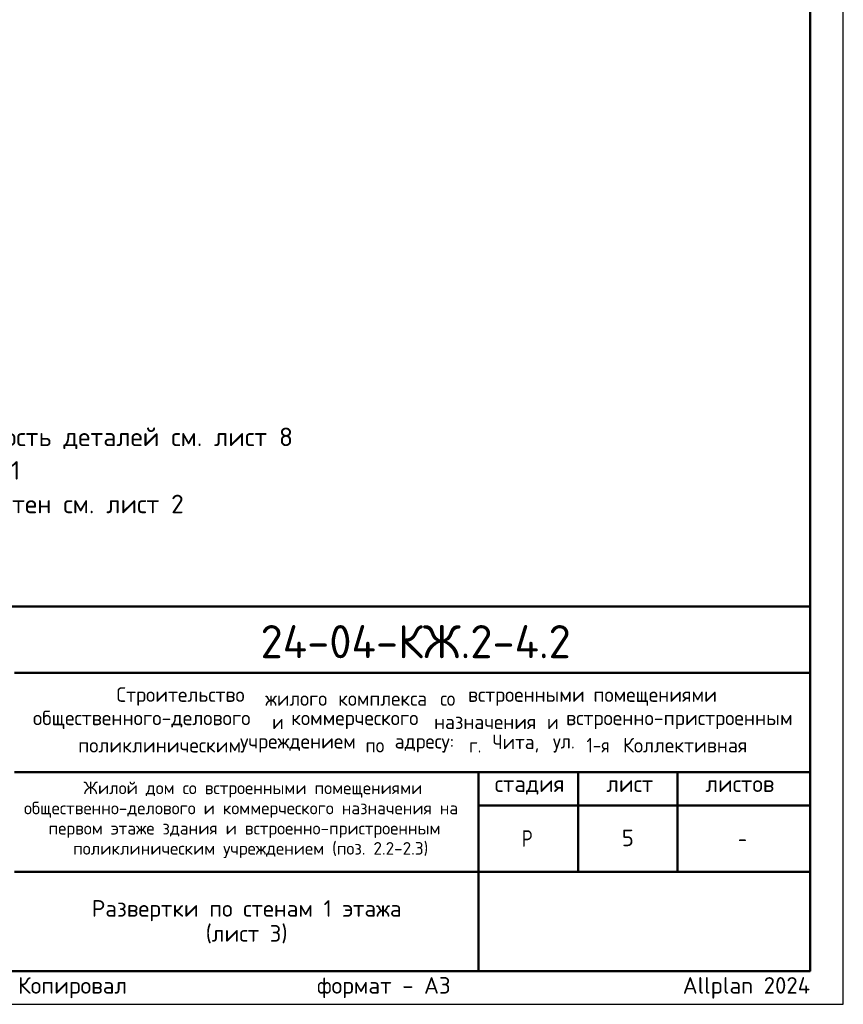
# Model space of a CAD drawing. Header units: millimetres. Extents: x 0 to 50400, y 0 to 35640.
# Tile 16 of 21: x 35493 to 50400, y 0 to 17820. Entities that reach past the tile are written whole.
import ezdxf

# ---------------------------------------------------------------- set-up
doc = ezdxf.new("R2010")
doc.units = ezdxf.units.MM
doc.layers.add('Standard', color=7, linetype='Continuous', lineweight=25)
doc.layers.add('Надписи', color=7, linetype='Continuous', lineweight=25)
doc.styles.add('ISOCPEUR', font='txt')

msp = doc.modelspace()

# ---------------------------------------------------------------- linework, layer by layer
at = {"layer": 'Standard', "color": 7, "linetype": 'Continuous', "lineweight": 50, "transparency": 33554687}
for p, q in [((27600, 7200), (49800, 7200)), ((35400, 6000), (49800, 6000)), ((35400, 4200), (49800, 4200)), ((43800, 2400), (43800, 4200)), ((45600, 2400), (45600, 4200)), ((47400, 2400), (47400, 4200)), ((43800, 3600), (49800, 3600)), ((35400, 2400), (49800, 2400)), ((43800, 600), (43800, 2400)), ((43800, 600), (43800, 2400))]:
    msp.add_line(p, q, dxfattribs=at)
at = {"layer": 'Standard', "color": 7, "linetype": 'Continuous', "lineweight": 25, "transparency": 33554687}
for p, q in [((49800, 600), (49800, 7200)), ((27600, 600), (49800, 600)), ((27600, 600), (49800, 600)), ((27600, 600), (49800, 600))]:
    msp.add_line(p, q, dxfattribs=at)
msp.add_lwpolyline([(0, 0), (50400, 0), (50400, 35640), (0, 35640), (0, 0)], close=True, dxfattribs=at)
at = {"layer": 'Standard', "color": 7, "linetype": 'Continuous', "lineweight": 13, "transparency": 33554687}
msp.add_lwpolyline([(50400, 35640), (0, 35640), (0, 0), (50400, 0), (50400, 35640)], dxfattribs=at)
at = {"layer": 'Standard', "color": 7, "linetype": 'Continuous', "lineweight": 50, "transparency": 33554687}
msp.add_lwpolyline([(2400, 35040), (49800, 35040), (49800, 600), (2400, 600), (2400, 35040)], close=True, dxfattribs=at)
at = {"layer": 'Standard', "color": 7, "linetype": 'Continuous', "lineweight": 25, "transparency": 33554687}
msp.add_lwpolyline([(49800, 7200), (27600, 7200), (27600, 600), (49800, 600), (49800, 7200)], dxfattribs=at)

# ---------------------------------------------------------------- texts
at = {"layer": 'Standard', "color": 7, "linetype": 'Continuous', "lineweight": 13, "transparency": 33554687, "insert": (27600, 10438), "char_height": 336, "width": 12891.48, "attachment_point": 1, "line_spacing_factor": 1.084337}
msp.add_mtext('\\A1;{\\fISOCPEUR|i0|b0;\\H335.999994;\\W1.000000;\\C7;1. Спецификацию элементов, ведомость деталей см. лист 8}\\P{\\fISOCPEUR|i0|b0;\\H335.999994;\\W1.000000;\\C7;Ведомость расхода стали см. лист 1.1}\\P{\\fISOCPEUR|i0|b0;\\H335.999994;\\W1.000000;\\C7;2. Опалубочный план конструкции стен см. лист 2}\\P{\\fISOCPEUR|i0|b0;\\H335.999994;\\W1.000000;\\C7;3. Узлы см. лист 10}\\P{\\fISOCPEUR|i0|b0;\\H335.999994;\\W1.000000;\\C7;4. Сечения см. листы 7...9}\\P', dxfattribs=at)
at = {"layer": 'Standard', "color": 7, "linetype": 'Continuous', "lineweight": 50, "transparency": 33554687, "insert": (39852, 6262), "char_height": 600, "width": 6110.08, "attachment_point": 7, "style": 'ISOCPEUR'}
msp.add_mtext('\\W0.98;24-04-КЖ.2-4.2', dxfattribs=at)
at = {"layer": 'Standard', "color": 7, "linetype": 'Continuous', "lineweight": 25, "transparency": 33554687, "attachment_point": 7, "style": 'ISOCPEUR'}
for s, insert, char_height, width in [('\\W0.98;Строительство ', (37245, 5402), 264, 2820.83), ('\\W0.96;жилого ', (39937, 5402), 264, 1446.12), ('\\W0.97;комплекса ', (41257, 5402), 264, 1975.29), ('\\W0.90;со ', (43105, 5402), 264, 620.97), ('\\W0.98;встроенными ', (43607, 5402), 264, 2398.16), ('\\W0.98;помещениями', (45877, 5402), 264, 2292.21), ('\\W0.99;общественного-делового ', (35733, 4980), 264, 4457.19), ('\\W0.87;и ', (40063, 4980), 264, 457.48), ('\\W0.98;коммерческого ', (40406, 4980), 264, 2714.91), ('\\W0.97;назначения ', (42993, 4980), 264, 2173.24), ('\\W0.87;и ', (45039, 4980), 264, 457.46), ('\\W0.99;встроенно-пристроенным', (45382, 4980), 264, 4298.92), ('\\W0.95;Чита, ', (44049, 4557), 264, 1221.07), ('\\W0.86;1-я ', (45752, 4557), 264, 773.52), ('\\W0.98;Коллективная', (46412, 4557), 264, 2450.61), ('\\W0.98;поликлиническим ', (36552, 4557), 264, 3058.06), ('\\W0.98;учреждением ', (39482, 4557), 264, 2397.9), ('\\W0.91;по ', (41752, 4557), 264, 647.69), ('\\W0.96;адресу: ', (42280, 4557), 264, 1472.67), ('\\W0.89;г. ', (43627, 4557), 264, 539.49), ('\\W0.92;ул. ', (45145, 4557), 264, 728.23), ('\\W0.99;стадия    лист     листов', (44091, 3795), 300, 5247.11), ('\\W0.80;Р', (44580, 2850), 300, 359.84), ('\\W0.78;-', (48495, 2850), 300, 326.39)]:
    msp.add_mtext(s, dxfattribs=dict(at, insert=insert, char_height=char_height, width=width))
at = {"layer": 'Standard', "color": 7, "linetype": 'Continuous', "lineweight": 18, "transparency": 33554687, "char_height": 228, "attachment_point": 7, "style": 'ISOCPEUR'}
for s, insert, width in [('\\W0.99;Жилой дом со встроенными помещениями', (36647, 3741), 6015.25), ('\\W0.99;общественно-делового и коммерческого назначения на', (35570, 3376), 8168.16), ('\\W0.99;первом этаже здания и встроенно-пристроенным', (36015, 3011), 7279.77), ('\\W0.99;поликлиническим учреждением (поз. 2.2-2.3)', (36459, 2646), 6390.3)]:
    msp.add_mtext(s, dxfattribs=dict(at, insert=insert, width=width))
at = {"layer": 'Standard', "color": 7, "linetype": 'Continuous', "lineweight": 25, "transparency": 33554687, "insert": (39600, 1885), "char_height": 300, "width": 5975.25, "attachment_point": 2, "line_spacing_factor": 0.903614}
msp.add_mtext('\\A1;{\\fISOCPEUR|i0|b0;\\H300.000000;\\W1.000000;\\C7;Развертки по стенам 1 этажа}\\P{\\fISOCPEUR|i0|b0;\\H300.000000;\\W1.000000;\\C7;(лист 3)}\\P', dxfattribs=at)
at = {"layer": 'Standard', "color": 8, "linetype": 'Continuous', "lineweight": 13, "transparency": 33554687, "insert": (49800, 297), "char_height": 300, "width": 14099.36, "attachment_point": 6, "style": 'ISOCPEUR'}
msp.add_mtext('\\A1;{\\fISOCPEUR|i0|b0;\\H300.000000;\\W1.000000;\\C8;Копировал                  формат - А3                      Allplan 2024}\\P', dxfattribs=at)
at = {"layer": 'Надписи', "color": 7, "linetype": 'Continuous', "lineweight": 13, "transparency": 33554687, "insert": (46500, 3012), "char_height": 300, "width": 326.67, "attachment_point": 5, "style": 'ISOCPEUR'}
msp.add_mtext('\\A1;{\\fISOCPEUR|i0|b0;\\H300.000000;\\W1.000000;\\C7;5}\\P', dxfattribs=at)

doc.saveas('drawing.dxf')
